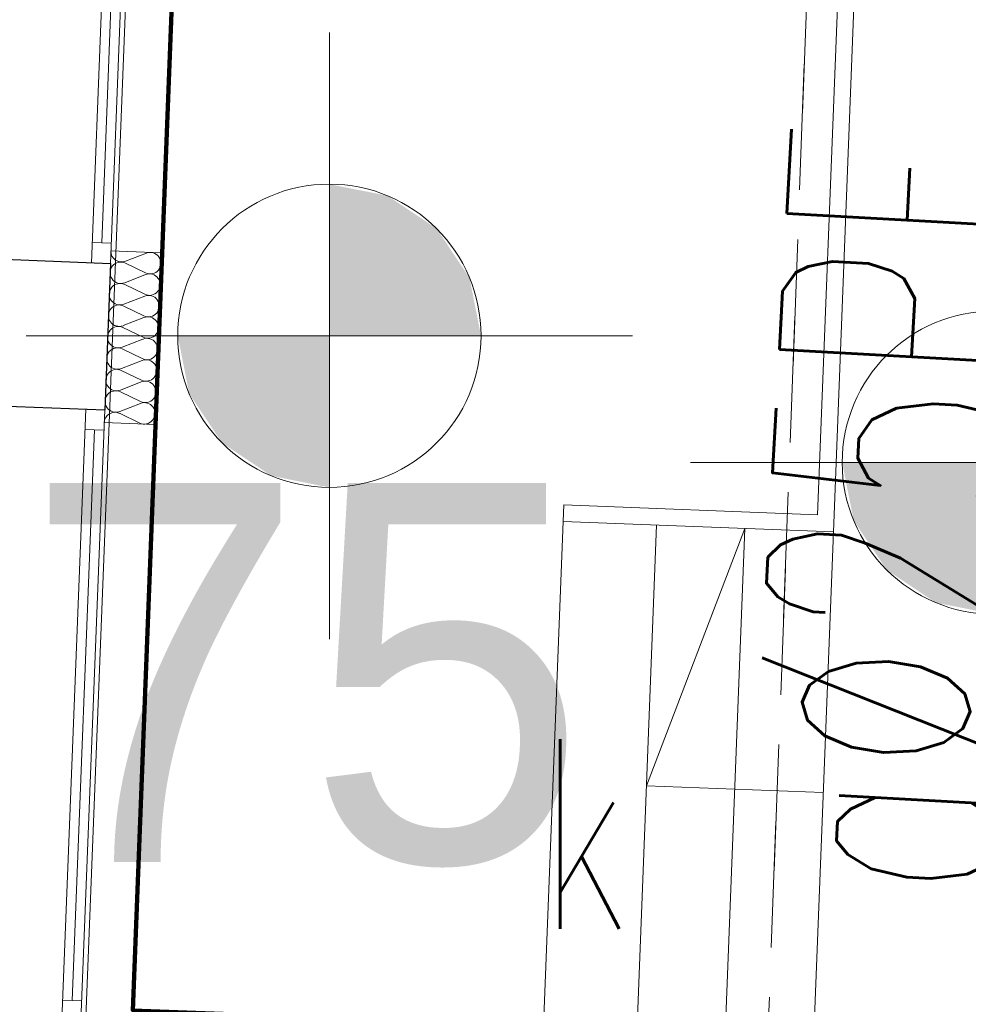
# Model space of a CAD drawing. Extents: x -134780 to 5540120, y 74663 to 5964901.
# Tile 60 of 84: x 5539592.58 to 5539596.33, y 5961341.46 to 5961345.36. Entities that reach past the tile are written whole.
import ezdxf
from ezdxf import colors
from ezdxf.entities.mleader import LeaderData, LeaderLine
from ezdxf.math import Vec2, Vec3

# ---------------------------------------------------------------- set-up
doc = ezdxf.new("R2010")
doc.units = 0
doc.header["$MEASUREMENT"] = 0
doc.set_wipeout_variables(frame=1)
doc.linetypes.add('L_0_03', pattern=[1, 0.5, -0.5])
for name, color, linetype, lineweight in [('#opisy', 7, 'Continuous', 0), ('312_budynek_ewidencyjny_Nr_Pióra__7', 7, 'Continuous', 13), ('_gaz', 2, 'Continuous', 90), ('Arch schody_Nr_Pióra__21', 7, 'Continuous', 9), ('Arch wyburzenia_Nr_Pióra__46', 5, 'Continuous', 13), ('arch wypelnienia_Nr_Pióra__118', 7, 'Continuous', 211), ('INWENT RZĘDNE_Nr_Pióra__20', 1, 'Continuous', 100), ('INWENT RZĘDNE_Nr_Pióra__21', 7, 'Continuous', 9), ('INWENT.ŚCIANY_Nr_Pióra__1', 7, 'Continuous', 25), ('mapa', 7, 'Continuous', 13), ('studnia_kanalizacyjna_Atr17_Nr_Pióra__7', 7, 'Continuous', 13), ('zasuwa_lub_zawor_Nr_Pióra__7', 7, 'Continuous', 13)]:
    doc.layers.add(name, color=color, linetype=linetype, lineweight=lineweight)
for name, color, linetype, lineweight, true_color in [('217_kontur_klasyfikacyjny_Nr_Pióra__3', 7, 'Continuous', 18, 0xff6600), ('218_kontur_uzytku_gruntowego_Nr_Pióra__3', 7, 'Continuous', 18, 0xff6600), ('Arch ocieplenie_Nr_Pióra__22', 7, 'Continuous', 9, 0x7f7f7f), ('Arch okna_Nr_Pióra__4', 7, 'Continuous', 9, 0x029e21)]:
    doc.layers.add(name, color=color, linetype=linetype, lineweight=lineweight, true_color=true_color)
doc.layers.add('Arch ocieplenie', color=7, linetype='Continuous')
doc.layers.add('INWENT RZĘDNE', color=7, linetype='Continuous')
doc.styles.add('GENERATED_STYLE_1', font='txt')
doc.styles.add('GENERATED_STYLE_7', font='Simplex.shx', dxfattribs={"bigfont": 'BIGFONT.SHX'})
doc.styles.add('ROMANS', font='romans', dxfattribs={"width": 0.8})
doc.styles.get("Standard").update_dxf_attribs({"font": 'txt', "bigfont": 'BIGFONT.SHX'})

# ---------------------------------------------------------------- blocks, each defined once
blk = doc.blocks.new('Koty wysokościowe_22', base_point=(-120037.2, 118730.3))
at = {"layer": 'INWENT RZĘDNE_Nr_Pióra__21', "linetype": 'Continuous'}
for points in [[(-120037.2, 118730.3), (-119437.2, 118730.3), (-119482.8, 118960), (-119612.9, 119154.6), (-119807.6, 119284.7), (-120037.2, 119330.3)], [(-120037.2, 118730.3), (-120637.2, 118730.3), (-120591.5, 118500.7), (-120461.4, 118306.1), (-120266.8, 118176), (-120037.2, 118130.3)]]:
    blk.add_hatch(color=256, dxfattribs=at).paths.add_polyline_path(points, flags=0)
for p, q in [((-120037.2, 117530.3), (-120037.2, 119930.3)), ((-121237.2, 118730.3), (-118837.2, 118730.3))]:
    blk.add_line(p, q, dxfattribs=at)
blk.add_circle((-120037.2, 118730.3), 600, dxfattribs=at)
blk = doc.blocks.new('Koty wysokościowe_11', base_point=(-117408, 118228.6))
at = {"layer": 'INWENT RZĘDNE_Nr_Pióra__21', "linetype": 'Continuous'}
blk.add_hatch(color=256, dxfattribs=at).paths.add_polyline_path([(-117408, 118228.6), (-118008, 118228.6), (-117962.3, 117999), (-117832.3, 117804.3), (-117637.6, 117674.3), (-117408, 117628.6)], flags=0)
blk.add_line((-118608, 118228.6), (-116208, 118228.6), dxfattribs=at)
blk.add_circle((-117408, 118228.6), 600, dxfattribs=at)
blk = doc.blocks.new('Izolacja cieplna 14_6', base_point=(-120901.6, 119066.5))
at = {"layer": 'Arch ocieplenie_Nr_Pióra__22', "linetype": 'Continuous'}
for p, q in [((-120761.4, 119057.4), (-120843.5, 119025.3)), ((-120843.8, 119018.1), (-120764.4, 118979.6)), ((-120764.7, 118972.5), (-120846.8, 118940.3)), ((-120847.1, 118933.2), (-120767.8, 118894.7)), ((-120768, 118887.6), (-120850.2, 118855.4)), ((-120850.4, 118848.3), (-120771.1, 118809.8)), ((-120771.4, 118802.6), (-120853.5, 118770.5)), ((-120853.8, 118763.3), (-120774.4, 118724.8)), ((-120774.7, 118717.7), (-120856.8, 118685.5)), ((-120857.1, 118678.4), (-120777.7, 118639.9)), ((-120778, 118632.8), (-120860.1, 118600.6)), ((-120860.4, 118593.5), (-120781, 118555)), ((-120781.3, 118547.8), (-120863.4, 118515.6)), ((-120863.7, 118508.5), (-120784.4, 118470)), ((-120784.6, 118462.9), (-120866.8, 118430.7)), ((-120867, 118423.6), (-120787.7, 118385.1))]:
    blk.add_line(p, q, dxfattribs=at)
for centre, start_param, end_param in [((-120859.1, 119064.8), 3.141593, 5.125182), ((-120745.9, 119017.9), 4.299595, 8.266775), ((-120862.4, 118979.9), 1.158004, 5.125183), ((-120749.2, 118932.9), 4.299595, 8.266775), ((-120865.7, 118895), 1.158004, 5.125183), ((-120752.5, 118848), 4.299595, 8.266775), ((-120869, 118810), 1.158004, 5.125183), ((-120872.3, 118725.1), 1.158004, 5.125183), ((-120755.8, 118763.1), 4.299595, 8.266775), ((-120759.1, 118678.1), 4.299595, 8.266775), ((-120875.7, 118640.2), 1.158004, 5.125183), ((-120762.5, 118593.2), 4.299595, 8.266775), ((-120879, 118555.2), 1.158004, 5.125183), ((-120765.8, 118508.3), 4.299595, 8.266775), ((-120882.3, 118470.3), 1.158004, 5.125183), ((-120769.1, 118423.3), 4.299595, 8.266775), ((-120885.6, 118385.3), 1.158004, 3.141593)]:
    blk.add_ellipse(centre, major_axis=(42.5, -1.7), ratio=0.999163, start_param=start_param, end_param=end_param, dxfattribs=at)
blk = doc.blocks.new('mapa')
at = {"layer": '217_kontur_klasyfikacyjny_Nr_Pióra__3', "color": 252, "linetype": 'L_0_03', "flags": 128}
blk.add_lwpolyline([(5539595.99, 5961353.48), (5539595.25, 5961333.69)], dxfattribs=at)
at = {"layer": '218_kontur_uzytku_gruntowego_Nr_Pióra__3', "color": 252, "linetype": 'L_0_03', "flags": 128}
for points in [[(5539595.25, 5961333.69), (5539595.99, 5961353.48)], [(5539595.99, 5961353.48), (5539595.25, 5961333.69)]]:
    blk.add_lwpolyline(points, dxfattribs=at)
at = {"layer": '312_budynek_ewidencyjny_Nr_Pióra__7', "color": 252, "linetype": 'Continuous'}
blk.add_line((5539593.31, 5961353.51), (5539592.23, 5961325.88), dxfattribs=at)
at = {"layer": 'Arch okna_Nr_Pióra__4', "color": 252, "linetype": 'Continuous'}
for p, q in [((5539592.9537, 5961346.8125), (5539592.8591, 5961344.3943)), ((5539593.0286, 5961346.8095), (5539592.9341, 5961344.3914)), ((5539593.2265, 5961346.7518), (5539593.1359, 5961344.4335)), ((5539592.988, 5961346.7311), (5539592.8997, 5961344.4728)), ((5539592.8623, 5961344.4743), (5539592.9372, 5961344.4713)), ((5539592.8365, 5961343.8148), (5539592.742, 5961341.3966)), ((5539592.9114, 5961343.8118), (5539592.8169, 5961341.3937)), ((5539592.8708, 5961343.7334), (5539592.7826, 5961341.4751)), ((5539592.8334, 5961343.7348), (5539592.9083, 5961343.7319)), ((5539592.7451, 5961341.4765), (5539592.82, 5961341.4736))]:
    blk.add_line(p, q, dxfattribs=at)
at = {"layer": 'Arch schody_Nr_Pióra__21', "color": 252, "linetype": 'Continuous'}
for p, q in [((5539595.8728, 5961346.9886), (5539595.7324, 5961343.3963)), ((5539595.9377, 5961346.9861), (5539595.7948, 5961343.3288)), ((5539594.7281, 5961343.4356), (5539594.7256, 5961343.3706)), ((5539594.7281, 5961343.4356), (5539595.7324, 5961343.3963)), ((5539594.7256, 5961343.3706), (5539594.6475, 5961341.3722)), ((5539594.7256, 5961343.3706), (5539595.7948, 5961343.3288)), ((5539595.0953, 5961343.3562), (5539595.0172, 5961341.3577)), ((5539595.055, 5961342.3245), (5539595.445, 5961343.3425)), ((5539595.445, 5961343.3425), (5539595.3644, 5961341.2791)), ((5539595.7948, 5961343.3288), (5539595.7141, 5961341.2654)), ((5539595.7544, 5961342.2971), (5539595.055, 5961342.3245))]:
    blk.add_line(p, q, dxfattribs=at)
at = {"layer": 'Arch wyburzenia_Nr_Pióra__46', "color": 252, "linetype": 'Continuous'}
for p, q in [((5539592.936, 5961344.4413), (5539593.1359, 5961344.4335)), ((5539593.1359, 5961344.4335), (5539593.1093, 5961343.7541)), ((5539593.1093, 5961343.7541), (5539592.9095, 5961343.7619))]:
    blk.add_line(p, q, dxfattribs=at)
at = {"layer": 'arch wypelnienia_Nr_Pióra__118', "linetype": 'Continuous', "flags": 128}
blk.add_lwpolyline([(5539579.0885, 5961327.109), (5539579.0561, 5961326.2796), (5539592.7057, 5961325.7461), (5539592.7381, 5961326.5754), (5539592.4383, 5961326.5872), (5539592.7312, 5961334.0814), (5539592.8773, 5961337.8086), (5539594.9154, 5961337.7289), (5539595.0573, 5961341.3599), (5539593.023, 5961341.4356), (5539593.4687, 5961352.947), (5539593.7684, 5961352.9353), (5539593.7872, 5961353.415), (5539593.2876, 5961353.4345), (5539593.2905, 5961353.5105), (5539586.99, 5961353.68), (5539586.89, 5961350.36), (5539580.53, 5961350.62), (5539580.5363, 5961350.8085), (5539580.0155, 5961350.8259), (5539579.9968, 5961350.3462), (5539580.2966, 5961350.3345), (5539579.3883, 5961327.0973)], close=True, dxfattribs=at)
at = {"layer": 'INWENT.ŚCIANY_Nr_Pióra__1', "color": 252, "linetype": 'Continuous'}
for p, q in [((5539592.5144, 5961344.4078), (5539592.9341, 5961344.3914)), ((5539592.9341, 5961344.3914), (5539592.9114, 5961343.8118)), ((5539592.4918, 5961343.8282), (5539592.9114, 5961343.8118))]:
    blk.add_line(p, q, dxfattribs=at)
at = {"layer": 'Arch ocieplenie', "color": 252, "linetype": 'Continuous', "lineweight": 9, "xscale": 0.001, "yscale": 0.001, "zscale": 0.001}
blk.add_blockref('Izolacja cieplna 14_6', (5539592.936, 5961344.4413), dxfattribs=at)
at = {"layer": 'INWENT RZĘDNE', "color": 252, "xscale": 0.001, "yscale": 0.001, "zscale": 0.001}
for name, p in [('Koty wysokościowe_22', (5539593.8004, 5961344.1052)), ('Koty wysokościowe_11', (5539596.4296, 5961343.6034))]:
    blk.add_blockref(name, p, dxfattribs=at)
at = {"layer": 'INWENT RZĘDNE_Nr_Pióra__20', "color": 252, "linetype": 'Continuous', "lineweight": 25, "style": 'GENERATED_STYLE_1'}
blk.add_text('ppp ±0,00=85,75', height=1.5, dxfattribs=at).set_placement((5539579.7225, 5961342.0221))
at = {"layer": 'studnia_kanalizacyjna_Atr17_Nr_Pióra__7', "color": 252, "linetype": 'Continuous', "insert": (5539594.6283, 5961342.5087), "char_height": 0.75, "attachment_point": 1, "style": 'GENERATED_STYLE_7'}
blk.add_mtext('{\\W0.660000x;k}', dxfattribs=at)

msp = doc.modelspace()

# ---------------------------------------------------------------- block references
at = {"layer": 'mapa', "color": 4, "lineweight": 40}
msp.add_blockref('mapa', (0, 0), dxfattribs=at)

# ---------------------------------------------------------------- next in the draw order: texts
at = {"layer": '_gaz', "color": 7, "lineweight": 35, "ltscale": 0.1, "style": 'ROMANS', "width": 0.6}
msp.add_text('g%%C25PE', height=1, rotation=86.8341, dxfattribs=at).set_placement((5539596.4615, 5961341.8641))

# ---------------------------------------------------------------- next in the draw order: leaders
at = {"layer": '#opisy', "lineweight": 0}
ml = msp.add_multileader_mtext('Standard', dxfattribs=at)
ml.set_content('\\fArial|b0|i0|c238|p34;\\A1;G13 ', color=256)
ml.set_leader_properties()
ml.build(insert=Vec2(0, 0))
ml.multileader.update_dxf_attribs({"text_left_attachment_type": 5, "text_right_attachment_type": 5, "dogleg_length": 0.36, "arrow_head_size": 0.18})
ctx = ml.context
ctx.base_point, ctx.char_height, ctx.arrow_head_size, ctx.landing_gap_size, ctx.plane_origin = Vec3(5539617.9288, 5961346.9411), 1.5, 0.18, 0.09, Vec3(5539618.2655, 5961316.16)
ctx.left_attachment, ctx.right_attachment = 5, 5
notes = []
notes.append((ctx, [(0, (1, 1, 0), (5539617.5688, 5961345.4156), (1, 0), 0.36, [(0, [(5539593.5647, 5961336.8512)], 0, [])])]))
ctx.mtext.insert, ctx.mtext.flow_direction = Vec3(5539618.0188, 5961347.2411), 5
ml = msp.add_multileader_mtext('Standard', dxfattribs=at)
ml.set_content('\\fArial|b0|i0|c238|p34;\\A1;G12 ', color=256)
ml.set_leader_properties()
ml.build(insert=Vec2(0, 0))
ml.multileader.update_dxf_attribs({"text_left_attachment_type": 5, "text_right_attachment_type": 5, "dogleg_length": 0.36, "arrow_head_size": 0.18})
ctx = ml.context
ctx.base_point, ctx.char_height, ctx.arrow_head_size, ctx.landing_gap_size, ctx.plane_origin = Vec3(5539617.9288, 5961342.6058), 1.5, 0.18, 0.09, Vec3(5539618.2655, 5961315.561)
ctx.left_attachment, ctx.right_attachment = 5, 5
notes.append((ctx, [(0, (1, 1, 0), (5539617.5688, 5961343.2911), (1, 0), 0.36, [(0, [(5539592.9696, 5961336.2788)], 0, [])])]))
ctx.mtext.insert, ctx.mtext.flow_direction = Vec3(5539618.0188, 5961345.1166), 5
for ctx, leaders in notes:
    for number, flags, end, landing, length, lines in leaders:
        leader = LeaderData()
        leader.index, (leader.has_last_leader_line, leader.has_dogleg_vector, leader.attachment_direction) = number, flags
        leader.last_leader_point, leader.dogleg_vector, leader.dogleg_length = Vec3(end), Vec3(landing), length
        for number, points, colour, breaks in lines:
            line = LeaderLine()
            line.index, line.vertices, line.color, line.breaks = number, Vec3.list(points), colors.encode_raw_color(colour), breaks
            leader.lines.append(line)
        ctx.leaders.append(leader)

# ---------------------------------------------------------------- next in the draw order: wipeouts: each hides what was drawn before it
msp.add_wipeout([(5539444.713, 5961266.9628), (5539444.713, 5961415.4628), (5539654.713, 5961415.4628), (5539651.713, 5961412.4128), (5539457.213, 5961412.4128), (5539457.213, 5961270.0128), (5539651.713, 5961270.0128), (5539654.713, 5961266.9628)]).dxf.layer = 'zasuwa_lub_zawor_Nr_Pióra__7'

doc.saveas('drawing.dxf')
